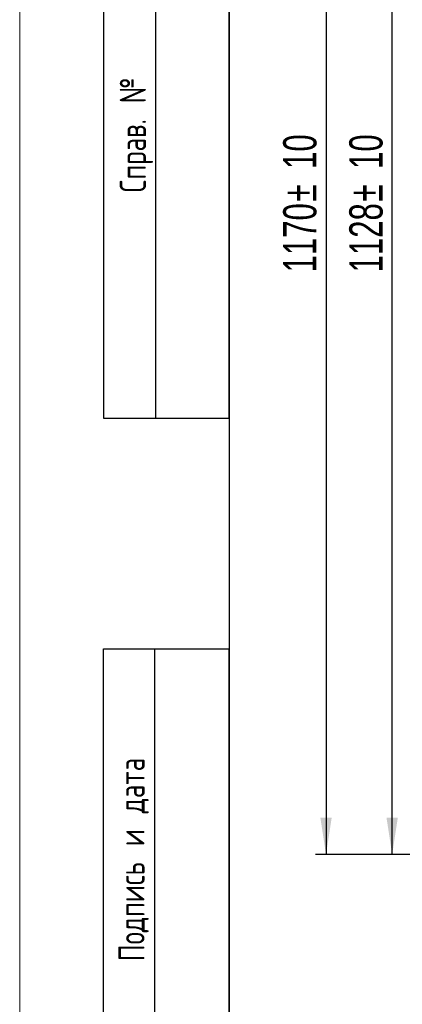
# Model space of a CAD drawing. Header units: millimetres. Extents: x 0 to 305, y 0 to 297.
# Tile 2 of 39: x 0 to 37, y 116 to 210. Entities that reach past the tile are written whole.
import ezdxf

# ---------------------------------------------------------------- set-up
doc = ezdxf.new("R2010")
doc.units = ezdxf.units.MM
doc.layers.add('ОСНОВНАЯ_НАДПИСЬ', color=7, linetype='Continuous')
doc.styles.add('SLDTEXTSTYLE0', font='TXT', dxfattribs={"width": 0.7, "bigfont": 'bigfont'})
doc.styles.add('SLDTEXTSTYLE1', font='TXT', dxfattribs={"width": 0.7})
doc.dimstyles.new('SLDDIMSTYLE1', dxfattribs={"dimtxt": 2.728516, "dimasz": 3.5, "dimexe": 0, "dimexo": 0.0625, "dimgap": 0.682129, "dimtad": 2, "dimlfac": 10, "dimrnd": 1e-09, "dimzin": 12, "dimdsep": 46, "dimtxsty": 'SLDTEXTSTYLE1', "dimsah": 1, "dimcen": 0.09, "dimadec": 0, "dimazin": 3, "dimtfac": 1, "dimtdec": 3, "dimtofl": 0, "dimtmove": 0, "dimatfit": 3, "dimfxl": 1, "dimfrac": 2, "dimtolj": 1, "dimtzin": 12, "dimarcsym": 0})

# ---------------------------------------------------------------- blocks, each defined once
blk = doc.blocks.new('_D_4')
at = {"layer": 'ОСНОВНАЯ_НАДПИСЬ'}
for p, q in [((55.65, 243.15), (34.559, 243.15)), ((35.559, 130.35), (35.559, 243.15)), ((49.629, 130.35), (34.559, 130.35))]:
    blk.add_line(p, q, dxfattribs=at)
for points in [[(35.559, 243.15), (35.02, 239.65), (36.097, 239.65)], [(35.559, 130.35), (36.097, 133.85), (35.02, 133.85)]]:
    blk.add_solid(points, dxfattribs=at)
at = {"layer": 'ОСНОВНАЯ_НАДПИСЬ', "char_height": 3.175, "attachment_point": 1, "rotation": 90, "style": 'SLDTEXTSTYLE1'}
for s, insert in [('10', (31.466, 195.811)), ('%%p', (31.466, 192.699)), ('1128', (31.466, 185.926))]:
    blk.add_mtext(s, dxfattribs=dict(at, insert=insert))
blk = doc.blocks.new('_D_5')
at = {"layer": 'ОСНОВНАЯ_НАДПИСЬ'}
for p, q in [((56.75, 247.35), (28.244, 247.35)), ((29.244, 247.35), (29.244, 130.35)), ((49.629, 130.35), (28.244, 130.35))]:
    blk.add_line(p, q, dxfattribs=at)
for points in [[(29.244, 247.35), (28.706, 243.85), (29.783, 243.85)], [(29.244, 130.35), (29.783, 133.85), (28.706, 133.85)]]:
    blk.add_solid(points, dxfattribs=at)
at = {"layer": 'ОСНОВНАЯ_НАДПИСЬ', "char_height": 3.175, "attachment_point": 1, "rotation": 90, "style": 'SLDTEXTSTYLE1'}
for s, insert in [('10', (25.151, 195.811)), ('%%p', (25.151, 192.699)), ('1170', (25.151, 185.926))]:
    blk.add_mtext(s, dxfattribs=dict(at, insert=insert))

msp = doc.modelspace()

# ---------------------------------------------------------------- linework, layer by layer
at = {"layer": 'ОСНОВНАЯ_НАДПИСЬ', "lineweight": 18}
msp.add_line((0, 297), (0, 0), dxfattribs=at)
at = {"layer": 'ОСНОВНАЯ_НАДПИСЬ', "lineweight": 25}
for p, q in [((8, 292), (8, 172)), ((13, 172), (13, 292)), ((20, 292), (20, 5)), ((20, 172), (20, 292)), ((8, 172), (20, 172)), ((20, 5), (20, 150.0001))]:
    msp.add_line(p, q, dxfattribs=at)
at = {"layer": 'ОСНОВНАЯ_НАДПИСЬ', "linetype": 'Continuous', "lineweight": 25}
for p, q in [((8, 5), (8, 150.0001)), ((8, 150.0001), (20, 150.0001)), ((12.8784, 150.0001), (12.8784, 5.0001))]:
    msp.add_line(p, q, dxfattribs=at)

# ---------------------------------------------------------------- texts
at = {"layer": 'ОСНОВНАЯ_НАДПИСЬ', "char_height": 2.5, "attachment_point": 1, "rotation": 90, "style": 'SLDTEXTSTYLE0'}
for s, insert in [('Справ. №', (9.5557, 193.5701)), ('Подпись и дата', (9.4236, 120.1521))]:
    msp.add_mtext(s, dxfattribs=dict(at, insert=insert))

# ---------------------------------------------------------------- dimensions: what is measured, and where the dimension line sits
at = {"layer": 'ОСНОВНАЯ_НАДПИСЬ'}
for base, p1, p2, picture, middle in [((29.2442, 130.3498), (56.76, 247.3498), (49.6389, 130.3498), '_D_5', (29.2442, 192.5615)), ((35.5588, 243.1498), (49.6389, 130.3498), (55.66, 243.1498), '_D_4', (35.5588, 192.5615))]:
    dim = msp.add_linear_dim(base=base, p1=p1, p2=p2, angle=90, text='<>%%p10', dimstyle='SLDDIMSTYLE1', dxfattribs=at)
    dim.commit()
    dim.dimension.update_dxf_attribs({"geometry": picture, "text_midpoint": middle, "dimtype": 160})

doc.saveas('drawing.dxf')
